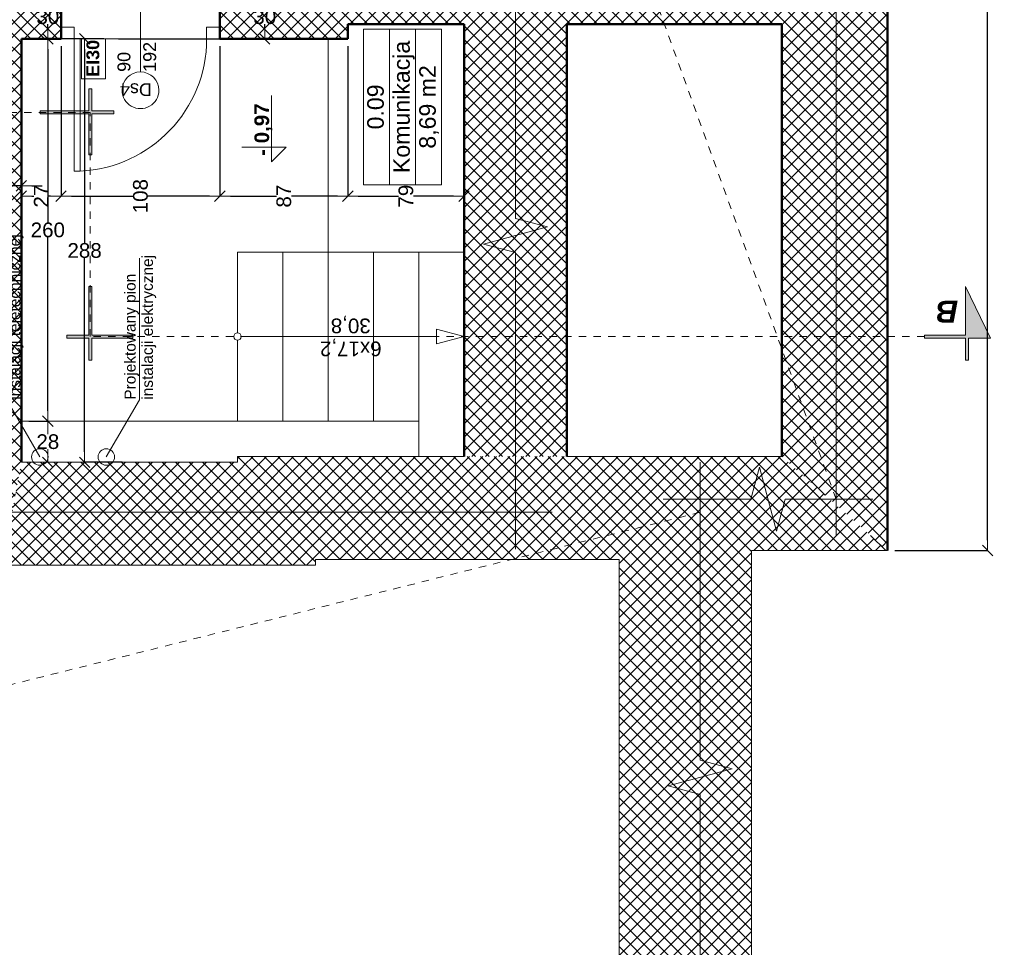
# Model space of a CAD drawing. Header units: millimetres. Extents: x 309006 to 595006, y -33000 to 67000.
# Tile 19 of 55: x 359093 to 365788, y 10254 to 16562. Entities that reach past the tile are written whole.
import ezdxf
from ezdxf.enums import TextEntityAlignment as Align

# ---------------------------------------------------------------- set-up
doc = ezdxf.new("R2010")
doc.units = ezdxf.units.MM
doc.header["$MEASUREMENT"] = 0
doc.linetypes.add('Przerywana 1_100', pattern=[100, 50, -50])
for name, color, linetype in [('Drzwi ArchiCAD', 7, 'Continuous'), ('Opisy', 7, 'Continuous'), ('Schody', 7, 'Continuous'), ('Wymiary', 7, 'Continuous'), ('Ściany', 7, 'Continuous')]:
    doc.layers.add(name, color=color, linetype=linetype)
for name, color, linetype, lineweight in [('Drzwi ArchiCAD_Nr_pióra__21', 7, 'Continuous', 50), ('Drzwi ArchiCAD_Nr_pióra__3', 7, 'Continuous', 20), ('Drzwi ArchiCAD_Nr_pióra__4', 7, 'Continuous', 20), ('Instalacje_Nr_pióra__120', 7, 'Continuous', 5), ('Instalacje_Nr_pióra__236', 30, 'Continuous', 5), ('Instalacje_Nr_pióra__237', 214, 'Continuous', 5), ('Metryczki pomieszczeń ArchiCADa_Nr_pióra__6', 7, 'Continuous', 13), ('Opisy_Nr_pióra__120', 7, 'Continuous', 5), ('Opisy_Nr_pióra__20', 1, 'Continuous', 13), ('Poziomy_Nr_pióra__6', 7, 'Continuous', 13), ('Schody_Nr_pióra__23', 7, 'Continuous', 5), ('Schody_Nr_pióra__3', 7, 'Continuous', 20), ('Znaczniki drzwi ArchiCADa_Nr_pióra__5', 7, 'Continuous', 5), ('Znaczniki_Nr_pióra__6', 7, 'Continuous', 13), ('Ściany_Nr_pióra__21', 7, 'Continuous', 50)]:
    doc.layers.add(name, color=color, linetype=linetype, lineweight=lineweight)
for name, color, linetype, lineweight, true_color in [('Drzwi ArchiCAD_Nr_pióra__82', 7, 'Continuous', 5, 0x4b4b4b), ('Opisy_Nr_pióra__82', 7, 'Continuous', 5, 0x4b4b4b), ('Schody_Nr_pióra__43', 7, 'Continuous', 5, 0x4b4b4b), ('Ściany_Nr_pióra__102', 7, 'Continuous', 5, 0x8c8c8c)]:
    doc.layers.add(name, color=color, linetype=linetype, lineweight=lineweight, true_color=true_color)
doc.styles.add('GENERATED_STYLE_1', font='arial.ttf')
doc.styles.add('GENERATED_STYLE_2', font='arial.ttf')
doc.styles.add('GENERATED_STYLE_3', font='arial.ttf')
doc.dimstyles.new('GENERATED_STYLE__1', dxfattribs={"dimtxt": 100, "dimasz": 71.25, "dimexe": 0.18, "dimexo": 50, "dimgap": 0.09, "dimtad": 1, "dimdec": 0, "dimlfac": 0.1, "dimzin": 0, "dimdsep": 46, "dimtxsty": 'GENERATED_STYLE_1', "dimblk": 'ARROWHEAD_6', "dimblk1": 'ARROWHEAD_6', "dimblk2": 'ARROWHEAD_6', "dimcen": 0.09, "dimclrd": 7, "dimclre": 7, "dimclrt": 7, "dimazin": 0, "dimtfac": 1, "dimtdec": 4, "dimtmove": 0, "dimatfit": 3, "dimfxl": 1, "dimtolj": 1, "dimtzin": 0, "dimarcsym": 0})
doc.dimstyles.new('GENERATED_STYLE__2', dxfattribs={"dimtxt": 100, "dimasz": 71.25, "dimexe": 0.18, "dimexo": 50, "dimgap": 0.09, "dimtad": 1, "dimtih": 1, "dimtoh": 1, "dimdec": 0, "dimlfac": 0.1, "dimzin": 0, "dimdsep": 46, "dimtxsty": 'GENERATED_STYLE_1', "dimblk": 'ARROWHEAD_6', "dimblk1": 'ARROWHEAD_6', "dimblk2": 'ARROWHEAD_6', "dimcen": 0.09, "dimclrd": 7, "dimclre": 7, "dimclrt": 7, "dimazin": 0, "dimtfac": 1, "dimtdec": 4, "dimtmove": 0, "dimatfit": 3, "dimfxl": 1, "dimtolj": 1, "dimtzin": 0, "dimarcsym": 0})
pattern_1 = [(45, (0, 0), (-45.961939, 45.961939), []), (135, (0, 0), (45.961939, 45.961939), [])]
pattern_2 = [(135, (366601.16, -272436.916), (-45.961939, -45.961939), []), (225, (366601.16, -272436.916), (-45.961939, 45.961939), [])]

# ---------------------------------------------------------------- blocks, each defined once
blk = doc.blocks.new('Komunikacja_0.09_45', base_point=(288405.9, 4905.9))
at = {"layer": 'Metryczki pomieszczeń ArchiCADa_Nr_pióra__6', "linetype": 'Continuous'}
for p, q in [((287876, 5171.1), (288935.7, 5171.1)), ((287876, 4994.3), (287876, 5171.1)), ((288935.7, 5171.1), (288935.7, 4994.3)), ((288935.7, 4994.3), (287876, 4994.3)), ((287876, 4994.3), (288935.7, 4994.3)), ((287876, 4817.5), (287876, 4994.3)), ((288935.7, 4994.3), (288935.7, 4817.5)), ((288935.7, 4817.5), (287876, 4817.5)), ((287876, 4817.5), (288935.7, 4817.5)), ((287876, 4640.7), (287876, 4817.5)), ((288935.7, 4817.5), (288935.7, 4640.7)), ((288935.7, 4640.7), (287876, 4640.7))]:
    blk.add_line(p, q, dxfattribs=at)
at = {"layer": 'Metryczki pomieszczeń ArchiCADa_Nr_pióra__6'}
for tag, style, p in [('ROOM_NUMBER', 'GENERATED_STYLE_2', (288405.9, 5145.4)), ('ROOM_NAME', 'GENERATED_STYLE_2', (288405.9, 4968.6)), ('ROOM_AREA', 'GENERATED_STYLE_1', (288405.9, 4791.8))]:
    blk.add_attdef(tag, text='', height=112.5, dxfattribs=dict(at, style=style)).set_placement(p, align=Align.TOP_CENTER)
blk = doc.blocks.new('D1 Drzwi proste 13_2')
at = {"layer": 'Drzwi ArchiCAD_Nr_pióra__21', "linetype": 'Continuous'}
for p, q in [((-540, 0), (-540, -80)), ((540, 0), (540, -80))]:
    blk.add_line(p, q, dxfattribs=at)
at = {"layer": 'Drzwi ArchiCAD_Nr_pióra__3', "linetype": 'Continuous'}
blk.add_arc((450, 0), 900, 92.54732, 180, dxfattribs=at)
at = {"layer": 'Drzwi ArchiCAD_Nr_pióra__4', "linetype": 'Continuous'}
for p, q in [((450, 900), (410, 900)), ((410, 900), (410, 0)), ((450, 0), (450, 900)), ((-450, 0), (-540, 0)), ((-540, 0), (-540, -80)), ((-450, -80), (-450, 0)), ((410, 0), (450, 0)), ((540, 0), (450, 0)), ((450, 0), (450, -80)), ((540, -80), (540, 0)), ((-540, -80), (-450, -80)), ((450, -80), (540, -80))]:
    blk.add_line(p, q, dxfattribs=at)
at = {"layer": 'Drzwi ArchiCAD_Nr_pióra__82', "linetype": 'Przerywana 1_100'}
for p, q in [((-540, 0), (540, 0)), ((-540, -300), (540, -300))]:
    blk.add_line(p, q, dxfattribs=at)
blk = doc.blocks.new('Znacznik O 13_15')
at = {"layer": 'Znaczniki drzwi ArchiCADa_Nr_pióra__5', "linetype": 'Continuous'}
blk.add_line((0, -525), (0, 100), dxfattribs=at)
for start, end in [(0, 180), (180, 0)]:
    blk.add_arc((0, -650), 125, start, end, dxfattribs=at)
at = {"layer": 'Znaczniki drzwi ArchiCADa_Nr_pióra__5', "style": 'GENERATED_STYLE_1'}
for tag, rotation, p in [('AC_MarkerText_2', 90, (-13.75, -496.4395)), ('AC_MarkerText_3', 90, (161.25, -496.4395)), ('AC_MarkerText_1', 180, (106.405, -547.6295))]:
    blk.add_attdef(tag, text='', height=87.5, rotation=rotation, dxfattribs=at).set_placement(p, align=Align.BOTTOM_LEFT)
blk = doc.blocks.new('Ściana_10', base_point=(288869, 8497.1))
at = {"layer": 'Ściany_Nr_pióra__102', "linetype": 'Continuous'}
h = blk.add_hatch(dxfattribs=at)
h.set_pattern_fill('Bloczki_betonowe', color=256, style=0, pattern_type=2)
h.set_pattern_definition(pattern_1)
h.paths.add_polyline_path([(288869, 8497.1), (288869, 7227.1), (288949, 7227.1), (289169, 7227.1), (289169, 8497.1)])
h = blk.add_hatch(dxfattribs=at)
h.set_pattern_fill('Bloczki_betonowe', color=256, style=0, pattern_type=2)
h.set_pattern_definition(pattern_1)
h.paths.add_polyline_path([(288869, 5277.1), (289169, 5287.1), (289169, 6147.1), (288949, 6147.1), (288869, 6147.1)])
at = {"layer": 'Ściany_Nr_pióra__21', "linetype": 'Continuous'}
for p, q in [((288869, 7227.1), (288949, 7227.1)), ((288949, 7227.1), (289169, 7227.1)), ((288869, 6147.1), (288949, 6147.1)), ((288949, 6147.1), (289169, 6147.1))]:
    blk.add_line(p, q, dxfattribs=at)
at = {"layer": 'Ściany_Nr_pióra__21', "linetype": 'Continuous', "flags": 128}
for points in [[(288869, 8497.1), (288869, 7627.1)], [(289169, 8497.1), (289029, 8497.1)], [(289169, 7227.1), (289169, 8497.1)], [(288869, 7497.1), (288869, 7227.1)], [(288869, 6147.1), (288869, 5277.1)], [(289169, 5317.1), (289169, 6147.1)]]:
    blk.add_lwpolyline(points, dxfattribs=at)
at = {"layer": 'Drzwi ArchiCAD', "color": 251, "linetype": 'Continuous', "lineweight": 20, "true_color": 0x6a6a6a, "zscale": 1000, "rotation": 90}
blk.add_blockref('D1 Drzwi proste 13_2', (288869, 6687.1), dxfattribs=at)
at = {"layer": 'Znaczniki drzwi ArchiCADa_Nr_pióra__5'}
ref = blk.add_blockref('Znacznik O 13_15', (289169, 6687.1), dxfattribs=dict(at, rotation=270))
ref.add_attrib('AC_MarkerText_1', 'Ds4', dxfattribs={"color": 7, "height": 87.5, "rotation": 90, "style": 'GENERATED_STYLE_1'}).set_placement((288592.8, 6609.3), align=Align.BOTTOM_LEFT)
ref.add_attrib('AC_MarkerText_2', '90', dxfattribs={"color": 7, "height": 87.5, "rotation": 360, "style": 'GENERATED_STYLE_1'}).set_placement((288644, 6729.4), align=Align.BOTTOM_LEFT)
ref.add_attrib('AC_MarkerText_3', '192', dxfattribs={"color": 7, "height": 87.5, "rotation": 360, "style": 'GENERATED_STYLE_1'}).set_placement((288644, 6554.4), align=Align.BOTTOM_LEFT)
blk = doc.blocks.new('Ściana_135', base_point=(288969, 5277.1))
at = {"layer": 'Ściany_Nr_pióra__102', "linetype": 'Continuous'}
h = blk.add_hatch(dxfattribs=at)
h.set_pattern_fill('Bloczki_betonowe', color=256, style=0, pattern_type=2)
h.set_pattern_definition(pattern_1)
h.paths.add_polyline_path([(288969, 5277.1), (288969, 2327.1), (289669, 2327.1), (289669, 5287.1)])
at = {"layer": 'Ściany_Nr_pióra__21', "linetype": 'Continuous', "flags": 128}
for points in [[(288969, 5277.1), (288969, 4487.1)], [(289669, 2327.1), (289669, 5287.1)], [(288969, 3787.1), (288969, 2327.1)]]:
    blk.add_lwpolyline(points, dxfattribs=at)
blk = doc.blocks.new('Ściana_137', base_point=(285989, 7497.1))
at = {"layer": 'Ściany_Nr_pióra__102', "linetype": 'Continuous'}
h = blk.add_hatch(dxfattribs=at)
h.set_pattern_fill('Bloczki_betonowe', color=256, style=0, pattern_type=2)
h.set_pattern_definition(pattern_1)
h.paths.add_polyline_path([(285989, 7497.1), (288869, 7497.1), (288869, 7627.1), (285289, 7627.1)])
at = {"layer": 'Ściany_Nr_pióra__21', "linetype": 'Continuous', "flags": 128}
for points in [[(285299, 7627.1), (285289, 7627.1)], [(288869, 7627.1), (285999, 7627.1)], [(285989, 7497.1), (288869, 7497.1)]]:
    blk.add_lwpolyline(points, dxfattribs=at)
blk = doc.blocks.new('Ściana_140', base_point=(288869, 5277.1))
at = {"layer": 'Ściany_Nr_pióra__102', "linetype": 'Continuous'}
h = blk.add_hatch(dxfattribs=at)
h.set_pattern_fill('Bloczki_betonowe', color=256, style=0, pattern_type=2)
h.set_pattern_definition(pattern_1)
h.paths.add_polyline_path([(288869, 5277.1), (288969, 5277.1), (289669, 5287.1), (289169, 5287.1)])
at = {"layer": 'Ściany_Nr_pióra__21', "linetype": 'Continuous', "flags": 128}
for points in [[(288869, 5277.1), (288969, 5277.1)], [(289669, 5287.1), (289169, 5287.1)]]:
    blk.add_lwpolyline(points, dxfattribs=at)
blk = doc.blocks.new('Ściana_160', base_point=(293729, 1607.1))
at = {"layer": 'Ściany_Nr_pióra__102', "linetype": 'Continuous'}
h = blk.add_hatch(dxfattribs=at)
h.set_pattern_fill('Bloczki_betonowe', color=256, style=0, pattern_type=2)
h.set_pattern_definition(pattern_1)
h.paths.add_polyline_path([(293729, 2327.1), (286029, 2327.1), (285389, 1607.1), (294409, 1607.1)])
at = {"layer": 'Ściany_Nr_pióra__21', "linetype": 'Continuous', "flags": 128}
for points in [[(288969, 2327.1), (286029, 2327.1)], [(293729, 2327.1), (289669, 2327.1)], [(285389, 1607.1), (294409, 1607.1)]]:
    blk.add_lwpolyline(points, dxfattribs=at)
blk = doc.blocks.new('Ściana_195', base_point=(288969, 4487.1))
at = {"layer": 'Ściany_Nr_pióra__102', "linetype": 'Continuous'}
h = blk.add_hatch(dxfattribs=at)
h.set_pattern_fill('Bloczki_betonowe', color=256, style=0, pattern_type=2)
h.set_pattern_definition(pattern_1)
h.paths.add_polyline_path([(288969, 4487.1), (286029, 4487.1), (286029, 3787.1), (288969, 3787.1)])
at = {"layer": 'Ściany_Nr_pióra__21', "linetype": 'Continuous', "flags": 128}
for points in [[(288969, 4487.1), (286029, 4487.1)], [(286029, 3787.1), (288969, 3787.1)]]:
    blk.add_lwpolyline(points, dxfattribs=at)
blk = doc.blocks.new('Linia_5', base_point=(286844, 6002.1))
at = {"layer": 'Schody_Nr_pióra__23', "linetype": 'Continuous'}
for p, q in [((286844, 4487.1), (286794, 4673.7)), ((286794, 4673.7), (286894, 4673.7)), ((286844, 4487.1), (286894, 4673.7))]:
    blk.add_line(p, q, dxfattribs=at)
at = {"layer": 'Schody_Nr_pióra__43', "linetype": 'Continuous'}
blk.add_line((286844, 6002.1), (286844, 4673.7), dxfattribs=at)
blk = doc.blocks.new('ARROWHEAD_6')
at = {"color": 0, "linetype": 'Continuous', "lineweight": 0}
for p, q in [((0, 0), (-1, 0)), ((-0.5, -0.5), (0.5, 0.5))]:
    blk.add_line(p, q, dxfattribs=at)
blk = doc.blocks.new('*D1133')
at = {"layer": 'Defpoints', "color": 0}
for p in [(359714.1, 16732.1), (360759.1, 16732.1), (359714.1, 16432.1)]:
    blk.add_point(p, dxfattribs=at)
at = {"layer": 'Wymiary', "color": 7, "linetype": 'Continuous', "lineweight": -2}
for p, q in [((359764.1, 16732.1), (360759.2, 16732.1)), ((360759.1, 16660.9), (360759.1, 16633.2)), ((360759.1, 16503.4), (360759.1, 16531)), ((359764.1, 16432.1), (360759.2, 16432.1))]:
    blk.add_line(p, q, dxfattribs=at)
at = {"layer": 'Wymiary', "color": 7, "lineweight": -2, "xscale": 71.25, "yscale": 71.25, "zscale": 71.25}
for p, rotation in [((360759.1, 16732.1), 90), ((360759.1, 16432.1), 270)]:
    blk.add_blockref('ARROWHEAD_6', p, dxfattribs=dict(at, rotation=rotation))
at = {"layer": 'Wymiary', "color": 7, "lineweight": 5, "insert": (360759.1, 16582.1), "char_height": 100, "attachment_point": 5, "style": 'GENERATED_STYLE_1'}
blk.add_mtext('\\A1;30', dxfattribs=at)
blk = doc.blocks.new('*D1158')
at = {"layer": 'Defpoints', "color": 0}
for p in [(362114.1, 16532.1), (361324.1, 16432.1), (361324.1, 15362.1)]:
    blk.add_point(p, dxfattribs=at)
at = {"layer": 'Wymiary', "color": 7, "linetype": 'Continuous', "lineweight": -2}
for p, q in [((362114.1, 16482.1), (362114.1, 15361.9)), ((361324.1, 16382.1), (361324.1, 15361.9)), ((361395.3, 15362.1), (361667.9, 15362.1)), ((362042.8, 15362.1), (361770.2, 15362.1))]:
    blk.add_line(p, q, dxfattribs=at)
at = {"layer": 'Wymiary', "color": 7, "lineweight": -2, "xscale": 71.25, "yscale": 71.25, "zscale": 71.25, "rotation": 180}
blk.add_blockref('ARROWHEAD_6', (361324.1, 15362.1), dxfattribs=at)
at = {"layer": 'Wymiary', "color": 7, "lineweight": -2, "xscale": 71.25, "yscale": 71.25, "zscale": 71.25}
blk.add_blockref('ARROWHEAD_6', (362114.1, 15362.1), dxfattribs=at)
at = {"layer": 'Wymiary', "color": 7, "lineweight": 5, "insert": (361719.1, 15362.1), "char_height": 100, "attachment_point": 5, "rotation": 90, "style": 'GENERATED_STYLE_1'}
blk.add_mtext('\\A1;79', dxfattribs=at)
blk = doc.blocks.new('*D1159')
at = {"layer": 'Defpoints', "color": 0}
for p in [(360454.1, 16432.1), (361324.1, 16432.1), (360454.1, 15362.1)]:
    blk.add_point(p, dxfattribs=at)
at = {"layer": 'Wymiary', "color": 7, "linetype": 'Continuous', "lineweight": -2}
for p, q in [((360454.1, 16382.1), (360454.1, 15361.9)), ((361324.1, 16382.1), (361324.1, 15361.9)), ((360525.3, 15362.1), (360837.9, 15362.1)), ((361252.8, 15362.1), (360940.2, 15362.1))]:
    blk.add_line(p, q, dxfattribs=at)
at = {"layer": 'Wymiary', "color": 7, "lineweight": -2, "xscale": 71.25, "yscale": 71.25, "zscale": 71.25, "rotation": 180}
blk.add_blockref('ARROWHEAD_6', (360454.1, 15362.1), dxfattribs=at)
at = {"layer": 'Wymiary', "color": 7, "lineweight": -2, "xscale": 71.25, "yscale": 71.25, "zscale": 71.25}
blk.add_blockref('ARROWHEAD_6', (361324.1, 15362.1), dxfattribs=at)
at = {"layer": 'Wymiary', "color": 7, "lineweight": 5, "insert": (360889.1, 15362.1), "char_height": 100, "attachment_point": 5, "rotation": 90, "style": 'GENERATED_STYLE_1'}
blk.add_mtext('\\A1;87', dxfattribs=at)
blk = doc.blocks.new('*D1160')
at = {"layer": 'Defpoints', "color": 0}
for p in [(359374.1, 16432.1), (360454.1, 16432.1), (359374.1, 15362.1)]:
    blk.add_point(p, dxfattribs=at)
at = {"layer": 'Wymiary', "color": 7, "linetype": 'Continuous', "lineweight": -2}
for p, q in [((359374.1, 16382.1), (359374.1, 15361.9)), ((360454.1, 16382.1), (360454.1, 15361.9)), ((359445.3, 15362.1), (359862.9, 15362.1)), ((360382.8, 15362.1), (359965.2, 15362.1))]:
    blk.add_line(p, q, dxfattribs=at)
at = {"layer": 'Wymiary', "color": 7, "lineweight": -2, "xscale": 71.25, "yscale": 71.25, "zscale": 71.25, "rotation": 180}
blk.add_blockref('ARROWHEAD_6', (359374.1, 15362.1), dxfattribs=at)
at = {"layer": 'Wymiary', "color": 7, "lineweight": -2, "xscale": 71.25, "yscale": 71.25, "zscale": 71.25}
blk.add_blockref('ARROWHEAD_6', (360454.1, 15362.1), dxfattribs=at)
at = {"layer": 'Wymiary', "color": 7, "lineweight": 5, "insert": (359914.1, 15362.1), "char_height": 100, "attachment_point": 5, "rotation": 90, "style": 'GENERATED_STYLE_1'}
blk.add_mtext('\\A1;108', dxfattribs=at)
blk = doc.blocks.new('*D1161')
at = {"layer": 'Defpoints', "color": 0}
for p in [(359374.1, 16432.1), (359104.1, 15362.1), (359104.1, 14992.1)]:
    blk.add_point(p, dxfattribs=at)
at = {"layer": 'Wymiary', "color": 7, "linetype": 'Continuous', "lineweight": -2}
for p, q in [((359374.1, 16382.1), (359374.1, 15361.9)), ((359104.1, 15042.1), (359104.1, 15362.3)), ((359175.3, 15362.1), (359188.8, 15362.1)), ((359302.8, 15362.1), (359289.3, 15362.1))]:
    blk.add_line(p, q, dxfattribs=at)
at = {"layer": 'Wymiary', "color": 7, "lineweight": -2, "xscale": 71.25, "yscale": 71.25, "zscale": 71.25, "rotation": 180}
blk.add_blockref('ARROWHEAD_6', (359104.1, 15362.1), dxfattribs=at)
at = {"layer": 'Wymiary', "color": 7, "lineweight": -2, "xscale": 71.25, "yscale": 71.25, "zscale": 71.25}
blk.add_blockref('ARROWHEAD_6', (359374.1, 15362.1), dxfattribs=at)
at = {"layer": 'Wymiary', "color": 7, "lineweight": 5, "insert": (359239.1, 15362.1), "char_height": 100, "attachment_point": 5, "rotation": 90, "style": 'GENERATED_STYLE_1'}
blk.add_mtext('\\A1;27', dxfattribs=at)
blk = doc.blocks.new('*D1162')
at = {"layer": 'Defpoints', "color": 0}
for p in [(358974.1, 16432.1), (358974.1, 15432.1), (359104.1, 14992.1)]:
    blk.add_point(p, dxfattribs=at)
at = {"layer": 'Wymiary', "color": 7, "linetype": 'Continuous', "lineweight": -2}
for p, q in [((358974.1, 16382.1), (358974.1, 15431.9)), ((358902.8, 15432.1), (358831.6, 15432.1)), ((359104.1, 15432.1), (358974.1, 15432.1)), ((359104.1, 15042.1), (359104.1, 15432.3)), ((359175.3, 15432.1), (359246.6, 15432.1))]:
    blk.add_line(p, q, dxfattribs=at)
at = {"layer": 'Wymiary', "color": 7, "lineweight": -2, "xscale": 71.25, "yscale": 71.25, "zscale": 71.25}
blk.add_blockref('ARROWHEAD_6', (358974.1, 15432.1), dxfattribs=at)
at = {"layer": 'Wymiary', "color": 7, "lineweight": -2, "xscale": 71.25, "yscale": 71.25, "zscale": 71.25, "rotation": 180}
blk.add_blockref('ARROWHEAD_6', (359104.1, 15432.1), dxfattribs=at)
at = {"layer": 'Wymiary', "color": 7, "lineweight": 5, "insert": (358860.7, 15362.1), "char_height": 100, "attachment_point": 5, "rotation": 90, "style": 'GENERATED_STYLE_1'}
blk.add_mtext('\\A1;13', dxfattribs=at)
blk = doc.blocks.new('*D1164')
at = {"layer": 'Defpoints', "color": 0}
for p in [(359284.1, 16432.1), (359714.1, 16432.1), (359104.1, 13832.1)]:
    blk.add_point(p, dxfattribs=at)
at = {"layer": 'Wymiary', "color": 7, "linetype": 'Continuous', "lineweight": -2}
for p, q in [((359664.1, 16432.1), (359283.9, 16432.1)), ((359284.1, 16360.9), (359284.1, 15183.2)), ((359284.1, 13903.4), (359284.1, 15081)), ((359154.1, 13832.1), (359284.2, 13832.1))]:
    blk.add_line(p, q, dxfattribs=at)
at = {"layer": 'Wymiary', "color": 7, "lineweight": -2, "xscale": 71.25, "yscale": 71.25, "zscale": 71.25}
for p, rotation in [((359284.1, 16432.1), 90), ((359284.1, 13832.1), 270)]:
    blk.add_blockref('ARROWHEAD_6', p, dxfattribs=dict(at, rotation=rotation))
at = {"layer": 'Wymiary', "color": 7, "lineweight": 5, "insert": (359284.1, 15132.1), "char_height": 100, "attachment_point": 5, "style": 'GENERATED_STYLE_1'}
blk.add_mtext('\\A1;260', dxfattribs=at)
blk = doc.blocks.new('*D1165')
at = {"layer": 'Defpoints', "color": 0}
for p in [(359284.1, 16732.1), (359714.1, 16732.1), (359714.1, 16432.1)]:
    blk.add_point(p, dxfattribs=at)
at = {"layer": 'Wymiary', "color": 7, "linetype": 'Continuous', "lineweight": -2}
for p, q in [((359664.1, 16732.1), (359283.9, 16732.1)), ((359284.1, 16660.9), (359284.1, 16633.2)), ((359284.1, 16503.4), (359284.1, 16531)), ((359664.1, 16432.1), (359283.9, 16432.1))]:
    blk.add_line(p, q, dxfattribs=at)
at = {"layer": 'Wymiary', "color": 7, "lineweight": -2, "xscale": 71.25, "yscale": 71.25, "zscale": 71.25}
for p, rotation in [((359284.1, 16732.1), 90), ((359284.1, 16432.1), 270)]:
    blk.add_blockref('ARROWHEAD_6', p, dxfattribs=dict(at, rotation=rotation))
at = {"layer": 'Wymiary', "color": 7, "lineweight": 5, "insert": (359284.1, 16582.1), "char_height": 100, "attachment_point": 5, "style": 'GENERATED_STYLE_1'}
blk.add_mtext('\\A1;30', dxfattribs=at)
blk = doc.blocks.new('*D1166')
at = {"layer": 'Defpoints', "color": 0}
for p in [(359534.1, 16432.1), (359714.1, 16432.1), (359839.1, 13552.1)]:
    blk.add_point(p, dxfattribs=at)
at = {"layer": 'Wymiary', "color": 7, "linetype": 'Continuous', "lineweight": -2}
for p, q in [((359664.1, 16432.1), (359533.9, 16432.1)), ((359534.1, 16360.9), (359534.1, 15043.2)), ((359534.1, 13623.4), (359534.1, 14941)), ((359789.1, 13552.1), (359533.9, 13552.1))]:
    blk.add_line(p, q, dxfattribs=at)
at = {"layer": 'Wymiary', "color": 7, "lineweight": -2, "xscale": 71.25, "yscale": 71.25, "zscale": 71.25}
for p, rotation in [((359534.1, 16432.1), 90), ((359534.1, 13552.1), 270)]:
    blk.add_blockref('ARROWHEAD_6', p, dxfattribs=dict(at, rotation=rotation))
at = {"layer": 'Wymiary', "color": 7, "lineweight": 5, "insert": (359534.1, 14992.1), "char_height": 100, "attachment_point": 5, "style": 'GENERATED_STYLE_1'}
blk.add_mtext('\\A1;288', dxfattribs=at)
blk = doc.blocks.new('*D1284')
at = {"layer": 'Defpoints', "color": 0}
for p in [(364994.1, 21972.1), (365674.1, 21972.1), (364994.1, 12952.1)]:
    blk.add_point(p, dxfattribs=at)
at = {"layer": 'Wymiary', "color": 7, "linetype": 'Continuous', "lineweight": -2}
for p, q in [((365044.1, 21972.1), (365674.2, 21972.1)), ((365674.1, 21900.9), (365674.1, 17513.2)), ((365674.1, 13023.4), (365674.1, 17411)), ((365044.1, 12952.1), (365674.2, 12952.1))]:
    blk.add_line(p, q, dxfattribs=at)
at = {"layer": 'Wymiary', "color": 7, "lineweight": -2, "xscale": 71.25, "yscale": 71.25, "zscale": 71.25}
for p, rotation in [((365674.1, 21972.1), 90), ((365674.1, 12952.1), 270)]:
    blk.add_blockref('ARROWHEAD_6', p, dxfattribs=dict(at, rotation=rotation))
at = {"layer": 'Wymiary', "color": 7, "lineweight": 5, "insert": (365674.1, 17462.1), "char_height": 100, "attachment_point": 5, "style": 'GENERATED_STYLE_1'}
blk.add_mtext('\\A1;902', dxfattribs=at)

msp = doc.modelspace()

# ---------------------------------------------------------------- hatches: boundary and pattern name
at = {"layer": 'Znaczniki_Nr_pióra__6', "linetype": 'Continuous', "lineweight": 5}
for points in [[(359562.5, 15642.1), (359562.5, 15922.1), (359232.5, 15922.1), (359232.5, 15942.1), (359562.5, 15942.1), (359562.5, 16092.1), (359582.5, 16092.1), (359582.5, 15942.1), (359732.5, 15942.1), (359732.5, 15922.1), (359582.5, 15922.1), (359582.5, 15642.1)], [(359862.5, 14417.1), (359582.5, 14417.1), (359582.5, 14747.1), (359562.5, 14747.1), (359562.5, 14417.1), (359412.5, 14417.1), (359412.5, 14397.1), (359562.5, 14397.1), (359562.5, 14247.1), (359582.5, 14247.1), (359582.5, 14397.1), (359862.5, 14397.1)], [(365244.1, 14417.1), (365524.1, 14417.1), (365524.1, 14747.1), (365694.1, 14397.1), (365544.1, 14397.1), (365544.1, 14247.1), (365524.1, 14247.1), (365524.1, 14397.1), (365244.1, 14397.1)]]:
    msp.add_hatch(color=256, dxfattribs=at).paths.add_polyline_path(points)
at = {"layer": 'Ściany_Nr_pióra__102', "linetype": 'Continuous', "lineweight": 5}
h = msp.add_hatch(dxfattribs=at)
h.set_pattern_fill('Bloczki_betonowe', color=256, angle=90, style=0, pattern_type=2)
h.set_pattern_definition(pattern_2)
h.paths.add_polyline_path([(360574.1, 13592.1), (360574.1, 13552.1), (361104.1, 12852.1), (361104.1, 12892.1)])
h = msp.add_hatch(dxfattribs=at)
h.set_pattern_fill('Bloczki_betonowe', color=256, angle=90, style=0, pattern_type=2)
h.set_pattern_definition(pattern_2)
h.paths.add_polyline_path([(364069.1, 13592.1), (360574.1, 13592.1), (361104.1, 12892.1), (363169.1, 12892.1)])
h = msp.add_hatch(dxfattribs=at)
h.set_pattern_fill('Bloczki_betonowe', color=256, angle=90, style=0, pattern_type=2)
h.set_pattern_definition(pattern_2)
h.paths.add_polyline_path([(364069.1, 1144.2), (364069.1, 13592.1), (363169.1, 12892.1), (363169.1, 1844.2)])
h = msp.add_hatch(dxfattribs=at)
h.set_pattern_fill('Bloczki_betonowe', color=256, angle=90, style=0, pattern_type=2)
h.set_pattern_definition(pattern_2)
h.paths.add_polyline_path([(364274.1, 13592.1), (364069.1, 13592.1), (364069.1, 12952.1), (364994.1, 12952.1)])
h = msp.add_hatch(dxfattribs=at)
h.set_pattern_fill('Bloczki_betonowe', color=256, angle=90, style=0, pattern_type=2)
h.set_pattern_definition(pattern_2)
h.paths.add_polyline_path([(360574.1, 13552.1), (359104.1, 13552.1), (358974.1, 12852.1), (361104.1, 12852.1)])

# ---------------------------------------------------------------- linework, layer by layer
at = {"layer": 'Instalacje_Nr_pióra__120', "linetype": 'Continuous', "lineweight": 5, "flags": 128}
for points in [[(359229.8, 13588.4), (359004.8, 13978.1), (359004.8, 15078)], [(359681.9, 13588.4), (359906.9, 13978.1), (359906.9, 14940.1)]]:
    msp.add_lwpolyline(points, dxfattribs=at)
at = {"layer": 'Instalacje_Nr_pióra__236', "linetype": 'Continuous', "lineweight": 5}
for start, end in [(90, 270), (270, 90)]:
    msp.add_arc((359681.9, 13588.4), 56.3, start, end, dxfattribs=at)
at = {"layer": 'Instalacje_Nr_pióra__237', "linetype": 'Continuous', "lineweight": 5}
for start, end in [(90, 270), (270, 90)]:
    msp.add_arc((359229.8, 13588.4), 56.3, start, end, dxfattribs=at)
at = {"layer": 'Opisy', "color": 9, "linetype": 'Continuous', "lineweight": 5, "flags": 128}
msp.add_lwpolyline([(359104.1, 13552.1), (360574.1, 13552.1), (360574.1, 13592.1), (362114.1, 13592.1), (362114.1, 16532.1), (361324.1, 16532.1), (361324.1, 16432.1), (359104.1, 16432.1)], close=True, dxfattribs=at)
at = {"layer": 'Opisy_Nr_pióra__120', "linetype": 'Continuous', "lineweight": 5}
for p, q in [((364644.1, 17345.6), (364644.1, 13052.1)), ((362464.1, 17132.1), (362464.1, 15211.1)), ((362464.1, 15211.1), (362681.4, 15152.8)), ((362246.7, 15036.4), (362681.4, 15152.8)), ((362246.7, 15036.4), (362464.1, 14978.1)), ((362464.1, 14978.1), (362464.1, 12962.1)), ((363719.1, 11526.1), (363719.1, 13552.1)), ((364065.1, 13302.1), (364123.3, 13519.4)), ((364239.8, 13084.8), (364123.3, 13519.4)), ((363469.1, 13302.1), (364065.1, 13302.1)), ((364239.8, 13084.8), (364298, 13302.1)), ((364298, 13302.1), (364894.1, 13302.1)), ((362714.1, 13212.1), (355425.5, 13212.1)), ((363936.4, 11467.8), (363719.1, 11526.1)), ((363936.4, 11467.8), (363501.7, 11351.4)), ((363719.1, 11293.1), (363501.7, 11351.4)), ((363719.1, 9179.4), (363719.1, 11293.1))]:
    msp.add_line(p, q, dxfattribs=at)
at = {"layer": 'Opisy_Nr_pióra__20', "linetype": 'Continuous', "lineweight": 5, "flags": 128}
msp.add_lwpolyline([(359514.1, 16160.7), (359514.1, 16432.1), (359676.6, 16432.1), (359676.6, 16160.7)], close=True, dxfattribs=at)
at = {"layer": 'Opisy_Nr_pióra__82', "linetype": 'Przerywana 1_100', "lineweight": 5}
for p, q in [((364644.1, 13302.1), (361634.1, 21622.1)), ((363719.1, 13212.1), (343604.1, 8182.1))]:
    msp.add_line(p, q, dxfattribs=at)
at = {"layer": 'Poziomy_Nr_pióra__6', "linetype": 'Continuous', "lineweight": 5}
for p, q in [((360804.4, 15696.1), (360804.4, 16046.1)), ((360904.4, 15696.1), (360604.4, 15696.1)), ((360904.4, 15696.1), (360804.4, 15596.1)), ((360804.4, 15596.1), (360804.4, 15696.1))]:
    msp.add_line(p, q, dxfattribs=at)
at = {"layer": 'Schody_Nr_pióra__23', "linetype": 'Continuous', "lineweight": 5}
msp.add_circle((360574.1, 14407.1), 25, dxfattribs=at)
at = {"layer": 'Schody_Nr_pióra__3', "linetype": 'Continuous', "lineweight": 5}
for p, q in [((361190.1, 13832.1), (361190.1, 16432.1)), ((360574.1, 14982.1), (362114.1, 14982.1)), ((360574.1, 14432.1), (360574.1, 14982.1)), ((360882.1, 13832.1), (360882.1, 14982.1)), ((361498.1, 13832.1), (361498.1, 14982.1)), ((361806.1, 13592.1), (361806.1, 14982.1)), ((362114.1, 13592.1), (362114.1, 14982.1)), ((360574.1, 13832.1), (360574.1, 14382.1)), ((361806.1, 13832.1), (359104.1, 13832.1))]:
    msp.add_line(p, q, dxfattribs=at)
at = {"layer": 'Wymiary', "color": 7, "linetype": 'Continuous', "lineweight": 5}
for p, q in [((359154.1, 13832.1), (359284.2, 13832.1)), ((359284.1, 13760.9), (359284.1, 13743.2)), ((359284.1, 13623.4), (359284.1, 13641)), ((359789.1, 13552.1), (359283.9, 13552.1))]:
    msp.add_line(p, q, dxfattribs=at)
at = {"layer": 'Znaczniki_Nr_pióra__6', "linetype": 'Przerywana 1_100', "lineweight": 5}
for p, q in [((359572.5, 15932.1), (356184.1, 15932.1)), ((359572.5, 14407.1), (359572.5, 15932.1)), ((365244.1, 14407.1), (359572.5, 14407.1))]:
    msp.add_line(p, q, dxfattribs=at)
at = {"layer": 'Znaczniki_Nr_pióra__6', "linetype": 'Continuous', "lineweight": 5, "flags": 128}
for points in [[(359562.5, 15642.1), (359562.5, 15922.1), (359232.5, 15922.1), (359232.5, 15942.1), (359562.5, 15942.1), (359562.5, 16092.1), (359582.5, 16092.1), (359582.5, 15942.1), (359732.5, 15942.1), (359732.5, 15922.1), (359582.5, 15922.1), (359582.5, 15642.1)], [(359862.5, 14417.1), (359582.5, 14417.1), (359582.5, 14747.1), (359562.5, 14747.1), (359562.5, 14417.1), (359412.5, 14417.1), (359412.5, 14397.1), (359562.5, 14397.1), (359562.5, 14247.1), (359582.5, 14247.1), (359582.5, 14397.1), (359862.5, 14397.1)], [(365244.1, 14417.1), (365524.1, 14417.1), (365524.1, 14747.1), (365694.1, 14397.1), (365544.1, 14397.1), (365544.1, 14247.1), (365524.1, 14247.1), (365524.1, 14397.1), (365244.1, 14397.1)]]:
    msp.add_lwpolyline(points, close=True, dxfattribs=at)
at = {"layer": 'Ściany_Nr_pióra__21', "linetype": 'Continuous', "lineweight": 5, "flags": 128}
for points in [[(360574.1, 13592.1), (360574.1, 13552.1)], [(362114.1, 13592.1), (360574.1, 13592.1)], [(364069.1, 13592.1), (362814.1, 13592.1)], [(364274.1, 13592.1), (364069.1, 13592.1)], [(360574.1, 13552.1), (359104.1, 13552.1)], [(364069.1, 12952.1), (364994.1, 12952.1)], [(364069.1, 1144.2), (364069.1, 12952.1)], [(361104.1, 12852.1), (361104.1, 12892.1)], [(361104.1, 12892.1), (363169.1, 12892.1)], [(363169.1, 12892.1), (363169.1, 9827.1)], [(358974.1, 12852.1), (361104.1, 12852.1)]]:
    msp.add_lwpolyline(points, dxfattribs=at)

# ---------------------------------------------------------------- block references
at = {"layer": 'Opisy', "linetype": 'Continuous', "lineweight": 5}
ref = msp.add_blockref('Komunikacja_0.09_45', (361695.2, 15968.9), dxfattribs=dict(at, rotation=90))
ref.add_attrib('ROOM_NAME', 'Komunikacja', dxfattribs={"layer": 'Metryczki pomieszczeń ArchiCADa_Nr_pióra__6', "color": 7, "height": 112.5, "rotation": 90, "style": 'GENERATED_STYLE_2'}).set_placement((361632.6, 15968.9), align=Align.TOP_CENTER)
ref.add_attrib('ROOM_NUMBER', '0.09', dxfattribs={"layer": 'Metryczki pomieszczeń ArchiCADa_Nr_pióra__6', "color": 7, "height": 112.5, "rotation": 90, "style": 'GENERATED_STYLE_2'}).set_placement((361455.8, 15968.9), align=Align.TOP_CENTER)
ref.add_attrib('ROOM_AREA', '8,69 m2', dxfattribs={"layer": 'Metryczki pomieszczeń ArchiCADa_Nr_pióra__6', "color": 7, "height": 112.5, "rotation": 90, "style": 'GENERATED_STYLE_1'}).set_placement((361809.4, 15968.9), align=Align.TOP_CENTER)
at = {"layer": 'Schody', "color": 251, "linetype": 'Continuous', "lineweight": 5, "true_color": 0x4b4b4b, "rotation": 90}
msp.add_blockref('Linia_5', (360599.1, 14407.1), dxfattribs=at)
at = {"layer": 'Wymiary', "color": 7, "lineweight": 5, "xscale": 71.25, "yscale": 71.25, "zscale": 71.25}
for p, rotation in [((359284.1, 13832.1), 90), ((359284.1, 13552.1), 270)]:
    msp.add_blockref('ARROWHEAD_6', p, dxfattribs=dict(at, rotation=rotation))
at = {"layer": 'Ściany', "lineweight": 5, "rotation": 90}
for name, p in [('Ściana_160', (364994.1, 21292.1)), ('Ściana_135', (361324.1, 16532.1)), ('Ściana_140', (361324.1, 16432.1)), ('Ściana_10', (358104.1, 16432.1)), ('Ściana_195', (362114.1, 16532.1)), ('Ściana_137', (359104.1, 13552.1))]:
    msp.add_blockref(name, p, dxfattribs=at)

# ---------------------------------------------------------------- texts
at = {"layer": 'Instalacje_Nr_pióra__120', "linetype": 'Continuous', "lineweight": 5, "char_height": 75, "attachment_point": 4, "rotation": 90, "line_spacing_factor": 0.940037, "style": 'GENERATED_STYLE_1'}
for s, insert in [('\\A1;{\\fArial|b0|i0|c238|p38;Projektowany pion\\P\\fArial|b0|i0|c238|p38;instalacji teletechnicznej}', (359011.3, 13978.1)), ('\\A1;{\\fArial|b0|i0|c238|p38;Projektowany pion\\P\\fArial|b0|i0|c238|p38;instalacji elektrycznej}', (359913.4, 13978.1))]:
    msp.add_mtext(s, dxfattribs=dict(at, insert=insert))
at = {"layer": 'Opisy_Nr_pióra__20', "linetype": 'Continuous', "lineweight": 5, "insert": (359591, 16173.2), "char_height": 87.5, "attachment_point": 4, "rotation": 90, "style": 'GENERATED_STYLE_2'}
msp.add_mtext('\\A1;{\\fArial|b1|i0|c238|p38;EI30}', dxfattribs=at)
at = {"layer": 'Poziomy_Nr_pióra__6', "linetype": 'Continuous', "lineweight": 5, "insert": (360811.3, 15636.1), "char_height": 100, "attachment_point": 7, "rotation": 90, "style": 'GENERATED_STYLE_2'}
msp.add_mtext('\\A1;{\\fArial|b1|i0|c238|p38;- 0,97}', dxfattribs=at)
at = {"layer": 'Schody_Nr_pióra__23', "linetype": 'Continuous', "lineweight": 5, "insert": (361344.1, 14411.1), "char_height": 100, "attachment_point": 5, "rotation": 180, "line_spacing_factor": 0.936707, "style": 'GENERATED_STYLE_1'}
msp.add_mtext('\\A1;{\\fArial|b0|i0|c238|p38;6x17,2\\P\\fArial|b0|i0|c238|p38;30,8}', dxfattribs=at)
at = {"layer": 'Wymiary', "color": 7, "lineweight": 5, "insert": (359284.1, 13692.1), "char_height": 100, "attachment_point": 5, "style": 'GENERATED_STYLE_1'}
msp.add_mtext('\\A1;28', dxfattribs=at)
at = {"layer": 'Znaczniki_Nr_pióra__6', "linetype": 'Continuous', "lineweight": 5, "insert": (365474.1, 14576.4), "char_height": 150, "attachment_point": 4, "rotation": 180, "style": 'GENERATED_STYLE_3'}
msp.add_mtext('\\A1;{\\fArial|b1|i1|c238|p38;B}', dxfattribs=at)

# ---------------------------------------------------------------- dimensions: what is measured, and where the dimension line sits
at = {"layer": 'Wymiary', "linetype": 'Continuous', "lineweight": 5}
for base, p1, p2, picture, middle in [((365674.1, 21972.1), (364994.1, 12952.1), (364994.1, 21972.1), '*D1284', (365674.1, 17462.1)), ((359284.1, 16732.1), (359714.1, 16432.1), (359714.1, 16732.1), '*D1165', (359284.1, 16582.1)), ((360759.1, 16732.1), (359714.1, 16432.1), (359714.1, 16732.1), '*D1133', (360759.1, 16582.1)), ((359284.1, 16432.1), (359104.1, 13832.1), (359714.1, 16432.1), '*D1164', (359284.1, 15132.1)), ((359534.1, 16432.1), (359839.1, 13552.1), (359714.1, 16432.1), '*D1166', (359534.1, 14992.1))]:
    dim = msp.add_linear_dim(base=base, p1=p1, p2=p2, angle=90, dimstyle='GENERATED_STYLE__2', dxfattribs=at)
    dim.commit()
    dim.dimension.update_dxf_attribs({"geometry": picture, "text_midpoint": middle, "dimtype": 160})
for base, p1, p2, picture, middle in [((361324.1, 15362.1), (362114.1, 16532.1), (361324.1, 16432.1), '*D1158', (361719.1, 15362.1)), ((358974.1, 15432.1), (359104.1, 14992.1), (358974.1, 16432.1), '*D1162', (358860.7, 15362.1)), ((359104.1, 15362.1), (359374.1, 16432.1), (359104.1, 14992.1), '*D1161', (359239.1, 15362.1)), ((359374.1, 15362.1), (360454.1, 16432.1), (359374.1, 16432.1), '*D1160', (359914.1, 15362.1)), ((360454.1, 15362.1), (361324.1, 16432.1), (360454.1, 16432.1), '*D1159', (360889.1, 15362.1))]:
    dim = msp.add_linear_dim(base=base, p1=p1, p2=p2, angle=180, dimstyle='GENERATED_STYLE__1', dxfattribs=at)
    dim.commit()
    dim.dimension.update_dxf_attribs({"geometry": picture, "text_midpoint": middle, "dimtype": 160, "text_rotation": 90})

doc.saveas('drawing.dxf')
